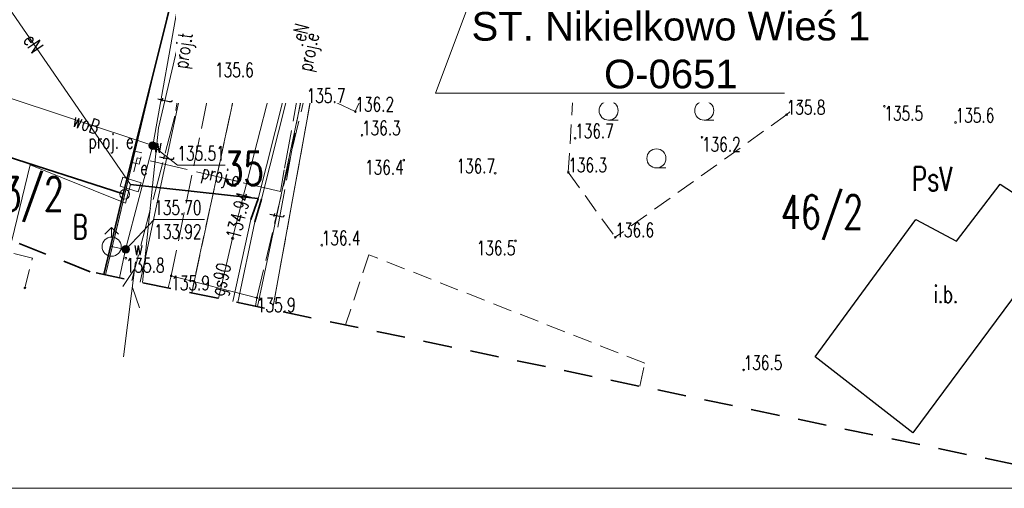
# Model space of a CAD drawing. Header units: metres. Extents: x 7471162 to 7473271, y 5962027 to 5964034.
# Tile 4 of 75: x 7471194 to 7471245, y 5963855 to 5963880. Entities that reach past the tile are written whole.
import ezdxf
from ezdxf.enums import TextEntityAlignment as Align

# ---------------------------------------------------------------- set-up
doc = ezdxf.new("R2010")
doc.units = ezdxf.units.M
doc.header["$MEASUREMENT"] = 0
for name, pattern in [('2_1', [0]), ('2_14', [1, -1]), ('2_BUBZ02', [1.75, 1.25, -0.5]), ('2_BUBZ02G', [1.75, 1.25, -0.5]), ('2_BUBZ07', [1.5, 1, -0.5]), ('2_BUIB12_02', [0]), ('2_BUIB12_03', [0]), ('2_KTCR02', [1.5, 1, -0.5]), ('2_KTJZ01', [2, 1.5, -0.5]), ('2_KTOK05_01', [7.5, 7.5]), ('2_PTTL', [1.5, 1, -0.5]), ('4', [2.5, 1.5, -1]), ('4_1', [0]), ('4_SUOP03_13', [0]), ('4_SUPB_P_01', [2.5, 2, -0.5]), ('4_SUPE_01', [0]), ('4_SUPE_P_01', [2.5, 2, -0.5]), ('4_SUPG_01', [0]), ('4_SUPK_P_01', [2.5, 2, -0.5]), ('4_SUPT_01', [0]), ('4_SUPT_P_01', [2.5, 2, -0.5]), ('4_SUPW_01', [0]), ('4_SUUS_P_13', [0.8, 0.4, -0.4]), ('GDE', [0]), ('GUK', [2, 1.5, -0.5])]:
    doc.linetypes.add(name, pattern=pattern)
doc.layers.get('0').update_dxf_attribs({"color": 250, "linetype": 'CONTINUOUS', "lineweight": 100})
doc.layers.add('1300309-opisy', color=7, linetype='CONTINUOUS')
for name, color, linetype, lineweight in [('BUBZ_L_1', 7, '2_BUBZ02', 18), ('BUBZ_L_6', 7, '2_BUBZ07', 18), ('BUIB_E_T_6', 7, 'CONTINUOUS', 18), ('BUIB_L_10', 7, '2_BUIB12_02', 25), ('Dzialki', 7, 'GDE', 18), ('Kontury', 90, 'GUK', 18), ('KTCR_L_1', 7, '2_KTCR02', 18), ('KTJZ_L_0', 7, '2_KTJZ01', 18), ('KTOK_L_4', 7, '2_KTOK05_01', 35), ('LINIE_L_1', 90, '4', 35), ('Numery_dzialek', 7, 'CONTINUOUS', 18), ('Numery_konturow', 90, 'CONTINUOUS', 13), ('PTTL_L_4', 7, '2_PTTL', 18), ('Punkty', 7, 'CONTINUOUS', 18), ('RTPW_T_0', 7, 'CONTINUOUS', 15), ('RTPW_T_1', 7, 'CONTINUOUS', 15), ('SUOE_L_1', 1, '4_SUOP03_13', 35), ('SUPE_E_T_3', 1, 'CONTINUOUS', 15), ('SUPE_L_3', 1, '4_SUPE_01', 18), ('SUPG_E_T_2', 7, 'CONTINUOUS', 15), ('SUPG_L_2', 52, '4_SUPG_01', 18), ('SUPP_E_T_2', 1, 'CONTINUOUS', 15), ('SUPP_E_T_6', 30, 'CONTINUOUS', 15), ('SUPP_L_2', 1, '4_SUPE_P_01', 18), ('SUPP_L_4', 34, '4_SUPK_P_01', 18), ('SUPP_L_6', 30, '4_SUPT_P_01', 18), ('SUPS_E_T_2', 1, 'CONTINUOUS', 18), ('SUPS_L_2', 1, '4_SUUS_P_13', 18), ('SUPT_E_T_0', 30, 'CONTINUOUS', 15), ('SUPT_L_0', 30, '4_SUPT_01', 18), ('SUPW_E_T_0', 5, 'CONTINUOUS', 15), ('SUPW_L_0', 5, '4_SUPW_01', 18), ('SUTG_T_0', 52, 'CONTINUOUS', 18), ('SUTW_T_0', 5, 'CONTINUOUS', 18), ('SUUE_E_T_2', 7, 'CONTINUOUS', 15), ('SUUE_T_3', 7, 'CONTINUOUS', 18), ('SUUW_E_T_5', 7, 'CONTINUOUS', 15), ('SUUW_T_0', 7, 'CONTINUOUS', 18), ('SUUW_T_7', 7, 'CONTINUOUS', 18)]:
    doc.layers.add(name, color=color, linetype=linetype, lineweight=lineweight)
doc.styles.add('Siecioprojekt', font='ariali.ttf', dxfattribs={"height": 2.5})
doc.styles.get("Standard").update_dxf_attribs({"font": 'Simplex.SHX', "width": 0.75})

# ---------------------------------------------------------------- blocks, each defined once
blk = doc.blocks.new('GRT')
at = {"linetype": 'Continuous'}
blk.add_circle((0, 0), 0.25, dxfattribs=at)
blk = doc.blocks.new('2_PTTL05')
at = {"linetype": 'Continuous'}
blk.add_line((0, -0.5), (0.5, -0.5), dxfattribs=at)
blk.add_circle((0, 0), 0.5, dxfattribs=at)
blk = doc.blocks.new('2_RTPW01')
at = {"linetype": 'Continuous'}
blk.add_circle((0, 0), 0.045, dxfattribs=at)
blk = doc.blocks.new('2_RTPW02')
at = {"linetype": 'Continuous'}
blk.add_circle((0, 0), 0.045, dxfattribs=at)
blk = doc.blocks.new('4_SUPS01_04')
at = {"linetype": 'Continuous'}
blk.add_circle((0, 0), 0.0625, dxfattribs=at)
blk = doc.blocks.new('4_SUPS01_05')
at = {"linetype": 'Continuous'}
blk.add_circle((0, 0), 0.0625, dxfattribs=at)
blk = doc.blocks.new('4_SUUS18_01')
at = {"linetype": 'Continuous'}
for p, q in [((0.5, 0.25), (-0.5, 0.25)), ((-0.5, 0.25), (-0.5, -0.25)), ((0.5, -0.25), (0.5, 0.25)), ((-0.5, -0.25), (0.5, -0.25))]:
    blk.add_line(p, q, dxfattribs=at)
blk = doc.blocks.new('4_SUUS25')
at = {"linetype": 'Continuous'}
for radius in [0.2, 0.175, 0.15, 0.125, 0.1, 0.075, 0.05, 0.025, 0.00715]:
    blk.add_circle((0, 0), radius, dxfattribs=at)
blk = doc.blocks.new('4_SUUS02')
at = {"linetype": 'Continuous'}
for p, q in [((0, 1), (-0.35355, 0.64645)), ((0, 1), (0.35355, 0.64645)), ((0, 0.5), (0, 1))]:
    blk.add_line(p, q, dxfattribs=at)
blk.add_circle((0, 0), 0.5, dxfattribs=at)

msp = doc.modelspace()

# ---------------------------------------------------------------- linework, layer by layer
at = {"color": 0, "linetype": 'Continuous', "lineweight": 15}
msp.add_line((7471389.055, 5963855.497), (7471178.197, 5963855.497), dxfattribs=at)
at = {"layer": 'BUBZ_L_1', "linetype": '2_BUBZ02G'}
for p, q in [((7471211.195, 5963875.212), (7471215.987, 5963885.929)), ((7471208.65, 5963876.42), (7471211.195, 5963875.212))]:
    msp.add_line(p, q, dxfattribs=at)
at = {"layer": 'BUBZ_L_1', "linetype": '2_BUBZ02'}
msp.add_line((7471210.11, 5963883.45), (7471208.65, 5963876.42), dxfattribs=at)
at = {"layer": 'BUBZ_L_1', "linetype": '2_1'}
for p, q in [((7471212.95, 5963879.136), (7471209.532, 5963880.665)), ((7471212.186, 5963877.427), (7471210.537, 5963878.164)), ((7471210.124, 5963875.72), (7471210.621, 5963876.767)), ((7471211.448, 5963875.779), (7471210.894, 5963876.026))]:
    msp.add_line(p, q, dxfattribs=at)
at = {"layer": 'BUBZ_L_6', "linetype": '2_BUBZ07'}
for p, q in [((7471211.901, 5963867.72), (7471210.68, 5963864.047)), ((7471226.332, 5963862.04), (7471211.901, 5963867.72)), ((7471226.077, 5963860.836), (7471226.332, 5963862.04))]:
    msp.add_line(p, q, dxfattribs=at)
at = {"layer": 'BUIB_L_10', "linetype": '2_BUIB12_03'}
for p, q in [((7471242.624, 5963868.423), (7471244.909, 5963871.405)), ((7471244.909, 5963871.405), (7471248.337, 5963869.2)), ((7471235.237, 5963862.379), (7471240.497, 5963869.57)), ((7471240.497, 5963869.57), (7471242.624, 5963868.423)), ((7471248.337, 5963869.2), (7471240.35, 5963858.407)), ((7471240.35, 5963858.407), (7471235.237, 5963862.379))]:
    msp.add_line(p, q, dxfattribs=at)
at = {"layer": 'Dzialki'}
for p, q in [((7471199.14, 5963870.88), (7471204.66, 5963894.05)), ((7471248.48, 5963878.66), (7471216.6, 5963888.1)), ((7471210.39, 5963884.28), (7471206.871, 5963864.841)), ((7471180.595, 5963876.835), (7471199.14, 5963870.88)), ((7471198.137, 5963866.662), (7471199.14, 5963870.88))]:
    msp.add_line(p, q, dxfattribs=at)
at = {"layer": 'Kontury'}
for p, q in [((7471199.14, 5963870.88), (7471204.66, 5963894.05)), ((7471248.48, 5963878.66), (7471216.6, 5963888.1)), ((7471210.39, 5963884.28), (7471206.871, 5963864.841)), ((7471199.14, 5963870.88), (7471180.592, 5963876.839)), ((7471198.137, 5963866.662), (7471199.14, 5963870.88))]:
    msp.add_line(p, q, dxfattribs=at)
at = {"layer": 'KTCR_L_1', "linetype": '2_KTCR02'}
for p, q in [((7471194.31, 5963867.54), (7471185.05, 5963869.89)), ((7471193.92, 5963865.98), (7471194.31, 5963867.54))]:
    msp.add_line(p, q, dxfattribs=at)
at = {"layer": 'KTJZ_L_0', "linetype": '2_KTJZ01'}
for p, q in [((7471208.65, 5963876.42), (7471210.11, 5963883.45)), ((7471204.5, 5963882.97), (7471203.86, 5963877.76)), ((7471203.86, 5963877.76), (7471201.57, 5963866.62)), ((7471206.05, 5963865.47), (7471208.65, 5963876.42)), ((7471201.406, 5963865.981), (7471201.57, 5963866.62)), ((7471206.05, 5963865.47), (7471205.974, 5963865.028))]:
    msp.add_line(p, q, dxfattribs=at)
at = {"layer": 'KTJZ_L_0', "linetype": '2_14'}
msp.add_line((7471201.57, 5963866.62), (7471206.05, 5963865.47), dxfattribs=at)
at = {"layer": 'KTOK_L_4', "linetype": '2_KTOK05_01'}
for p, q in [((7471203.724, 5963889.509), (7471199.055, 5963870.901)), ((7471180.551, 5963876.878), (7471199.055, 5963870.901)), ((7471199.055, 5963870.901), (7471198.055, 5963866.68))]:
    msp.add_line(p, q, dxfattribs=at)
at = {"layer": 'LINIE_L_1', "linetype": '4'}
for p, q in [((7471197.341, 5963866.828), (7471186.508, 5963871.162)), ((7471245.606, 5963856.763), (7471197.341, 5963866.828))]:
    msp.add_line(p, q, dxfattribs=at)
at = {"layer": 'PTTL_L_4', "linetype": '2_PTTL'}
for p, q in [((7471239.441, 5963880.26), (7471233.752, 5963875.05)), ((7471222.333, 5963872.031), (7471222.633, 5963877.006)), ((7471233.752, 5963875.05), (7471224.792, 5963868.631)), ((7471222.333, 5963872.031), (7471224.792, 5963868.631))]:
    msp.add_line(p, q, dxfattribs=at)
at = {"layer": 'SUOE_L_1', "linetype": '4_SUOP03_13'}
for p, q in [((7471199.445, 5963871.391), (7471206.101, 5963870.655)), ((7471205.734, 5963869.571), (7471206.114, 5963870.651)), ((7471206.294, 5963870.621), (7471205.944, 5963869.441))]:
    msp.add_line(p, q, dxfattribs=at)
at = {"layer": 'SUOE_L_1', "linetype": '4_1'}
for p, q in [((7471199.445, 5963871.391), (7471206.101, 5963870.655)), ((7471205.734, 5963869.571), (7471206.114, 5963870.651)), ((7471206.294, 5963870.621), (7471205.944, 5963869.441))]:
    msp.add_line(p, q, dxfattribs=at)
at = {"layer": 'SUPE_L_3', "linetype": '4_SUPE_01'}
for p, q in [((7471187.883, 5963888.184), (7471199.445, 5963871.391)), ((7471206.114, 5963870.651), (7471209.894, 5963885.589)), ((7471210.024, 5963885.429), (7471206.294, 5963870.621)), ((7471193.24, 5963868.469), (7471194.195, 5963872.421)), ((7471194.195, 5963872.421), (7471199.185, 5963870.421)), ((7471199.185, 5963870.421), (7471199.445, 5963871.391)), ((7471199.445, 5963871.391), (7471206.101, 5963870.655)), ((7471205.734, 5963869.571), (7471206.114, 5963870.651)), ((7471206.294, 5963870.621), (7471205.944, 5963869.441)), ((7471204.789, 5963865.275), (7471205.734, 5963869.571)), ((7471205.944, 5963869.441), (7471205.052, 5963865.22))]:
    msp.add_line(p, q, dxfattribs=at)
at = {"layer": 'SUPG_L_2', "linetype": '4_SUPG_01'}
for p, q in [((7471209.23, 5963885.99), (7471204.78, 5963868.58)), ((7471204.78, 5963868.58), (7471204.049, 5963865.429))]:
    msp.add_line(p, q, dxfattribs=at)
at = {"layer": 'SUPG_L_2', "linetype": '4_1'}
for p, q in [((7471204.78, 5963868.58), (7471209.23, 5963885.99)), ((7471204.049, 5963865.429), (7471204.78, 5963868.58))]:
    msp.add_line(p, q, dxfattribs=at)
at = {"layer": 'SUPP_L_2', "linetype": '4_SUPE_P_01'}
for p, q in [((7471209.789, 5963882.449), (7471208.914, 5963879.612)), ((7471209.109, 5963879.569), (7471209.789, 5963882.449)), ((7471208.914, 5963879.612), (7471208.301, 5963876.671)), ((7471208.498, 5963876.633), (7471209.109, 5963879.569)), ((7471208.301, 5963876.671), (7471207.484, 5963872.155)), ((7471207.681, 5963872.119), (7471208.498, 5963876.633)), ((7471199.789, 5963872.795), (7471199.612, 5963872.051)), ((7471199.948, 5963872.757), (7471199.789, 5963872.795)), ((7471207.278, 5963871.019), (7471199.948, 5963872.757)), ((7471207.146, 5963869.167), (7471207.681, 5963872.119)), ((7471207.484, 5963872.155), (7471207.278, 5963871.019))]:
    msp.add_line(p, q, dxfattribs=at)
at = {"layer": 'SUPP_L_4', "linetype": '4_SUPK_P_01'}
msp.add_line((7471209.054, 5963895.592), (7471202.643, 5963865.723), dxfattribs=at)
at = {"layer": 'SUPP_L_4', "linetype": '4_SUPB_P_01'}
msp.add_line((7471202.643, 5963865.723), (7471209.054, 5963895.592), dxfattribs=at)
at = {"layer": 'SUPP_L_6', "linetype": '4_SUPT_P_01'}
for p, q in [((7471204.02, 5963889.599), (7471201.763, 5963874.965)), ((7471201.763, 5963874.965), (7471199.505, 5963866.377))]:
    msp.add_line(p, q, dxfattribs=at)
at = {"layer": 'SUPS_L_2', "linetype": '4_SUUS_P_13'}
for p, q in [((7471199.676, 5963873.13), (7471199.537, 5963872.547)), ((7471200.041, 5963873.043), (7471199.676, 5963873.13)), ((7471199.902, 5963872.46), (7471200.041, 5963873.043)), ((7471199.537, 5963872.547), (7471199.902, 5963872.46))]:
    msp.add_line(p, q, dxfattribs=at)
at = {"layer": 'SUPT_L_0', "linetype": '4_SUPT_01'}
for p, q in [((7471200.905, 5963874.35), (7471204.234, 5963888.639)), ((7471208.634, 5963877.03), (7471211.204, 5963884.849)), ((7471202.716, 5963881.591), (7471202.047, 5963876.151)), ((7471206.078, 5963865.006), (7471208.634, 5963877.03)), ((7471202.047, 5963876.151), (7471199.939, 5963866.287)), ((7471200.065, 5963866.26), (7471200.905, 5963874.35)), ((7471199.042, 5963866.062), (7471199.664, 5963866.991)), ((7471199.081, 5963862.378), (7471199.707, 5963867.339)), ((7471199.909, 5963864.945), (7471199.538, 5963865.999))]:
    msp.add_line(p, q, dxfattribs=at)
at = {"layer": 'SUPW_L_0', "linetype": '4_SUPW_01'}
for p, q in [((7471204.012, 5963892.372), (7471200.605, 5963873.431)), ((7471188.498, 5963877.451), (7471200.605, 5963873.431)), ((7471200.605, 5963873.431), (7471199.185, 5963868.001)), ((7471199.185, 5963868.001), (7471198.455, 5963868.141)), ((7471198.863, 5963866.511), (7471199.185, 5963868.001))]:
    msp.add_line(p, q, dxfattribs=at)
at = {"layer": 'SUPW_L_0', "linetype": '4_1'}
for p, q in [((7471204.012, 5963892.372), (7471200.605, 5963873.431)), ((7471200.605, 5963873.431), (7471188.498, 5963877.451)), ((7471200.605, 5963873.431), (7471199.185, 5963868.001)), ((7471199.185, 5963868.001), (7471198.455, 5963868.141)), ((7471198.863, 5963866.511), (7471199.185, 5963868.001))]:
    msp.add_line(p, q, dxfattribs=at)
at = {"layer": 'SUTW_T_0', "linetype": 'Continuous'}
for p, q in [((7471200.607, 5963873.418), (7471201.894, 5963872.401)), ((7471201.894, 5963872.401), (7471204.391, 5963872.401)), ((7471199.195, 5963867.99), (7471200.68, 5963869.555)), ((7471200.68, 5963869.555), (7471203.313, 5963869.555))]:
    msp.add_line(p, q, dxfattribs=at)

# ---------------------------------------------------------------- block references
at = {"layer": 'PTTL_L_4'}
for p in [(7471224.441, 5963875.26), (7471229.441, 5963875.26), (7471226.941, 5963872.76)]:
    msp.add_blockref('2_PTTL05', p, dxfattribs=at)
at = {"layer": 'Punkty'}
msp.add_blockref('GRT', (7471199.14, 5963870.88), dxfattribs=at)
at = {"layer": 'RTPW_T_0'}
for p in [(7471203.86, 5963877.76), (7471208.65, 5963876.42), (7471211.2, 5963875.21), (7471238.86, 5963875.49), (7471233.752, 5963875.05), (7471242.583, 5963874.64), (7471211.544, 5963873.97), (7471222.69, 5963873.81), (7471229.322, 5963873.863), (7471213.73, 5963872.672), (7471218.51, 5963871.98), (7471222.333, 5963872.031), (7471219.567, 5963868.443), (7471224.792, 5963868.631), (7471209.44, 5963868.22), (7471199.197, 5963867.534), (7471201.57, 5963866.62), (7471206.05, 5963865.47), (7471231.5, 5963861.69)]:
    msp.add_blockref('2_RTPW01', p, dxfattribs=at)
at = {"layer": 'RTPW_T_1'}
msp.add_blockref('2_RTPW02', (7471193.92, 5963865.98), dxfattribs=at)
at = {"layer": 'SUTG_T_0'}
msp.add_blockref('4_SUPS01_04', (7471204.78, 5963868.58), dxfattribs=at)
at = {"layer": 'SUTW_T_0'}
for p in [(7471200.607, 5963873.418), (7471199.195, 5963867.99)]:
    msp.add_blockref('4_SUPS01_05', p, dxfattribs=at)
at = {"layer": 'SUUE_T_3', "rotation": 342.9919222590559}
msp.add_blockref('4_SUUS18_01', (7471199.445, 5963871.391), dxfattribs=at)
at = {"layer": 'SUUW_T_0'}
msp.add_blockref('4_SUUS02', (7471198.455, 5963868.141), dxfattribs=at)
at = {"layer": 'SUUW_T_7'}
for p, rotation in [((7471200.605, 5963873.431), 255.87759783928), ((7471199.185, 5963868.001), 347.9517033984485)]:
    msp.add_blockref('4_SUUS25', p, dxfattribs=dict(at, rotation=rotation))

# ---------------------------------------------------------------- texts
at = {"layer": 'BUIB_E_T_6', "width": 0.7}
msp.add_text('i.b.', height=0.9, dxfattribs=at).set_placement((7471241.449, 5963865.655), align=Align.MIDDLE_LEFT)
at = {"layer": 'Numery_dzialek', "lineweight": 30, "width": 0.7}
msp.add_text('35', height=1.75, dxfattribs=at).set_placement((7471204.306, 5963873.108), align=Align.TOP_LEFT)
at = {"layer": 'Numery_dzialek', "width": 0.7}
for s, p in [('13/2', (7471191.649, 5963871.773)), ('46/2', (7471233.446, 5963870.832))]:
    msp.add_text(s, height=1.75, dxfattribs=at).set_placement(p, align=Align.TOP_LEFT)
at = {"layer": 'Numery_konturow', "width": 0.7}
msp.add_text('PsV', height=1.25, dxfattribs=at).set_placement((7471240.309, 5963872.313), align=Align.TOP_LEFT)
msp.add_text('B', height=1.25, dxfattribs=at).set_placement((7471196.414, 5963868.55))
at = {"layer": 'RTPW_T_0', "width": 0.7}
for s, p in [('135.6', (7471203.86, 5963877.76)), ('135.7', (7471208.65, 5963876.42)), ('135.5', (7471238.86, 5963875.49)), ('136.2', (7471229.322, 5963873.863)), ('135.8', (7471199.197, 5963867.534)), ('135.9', (7471201.57, 5963866.62)), ('135.9', (7471206.05, 5963865.47))]:
    msp.add_text(s, height=0.75, dxfattribs=at).set_placement(p, align=Align.TOP_LEFT)
for s, p in [('136.2', (7471211.2, 5963875.21)), ('135.8', (7471233.752, 5963875.05)), ('135.6', (7471242.583, 5963874.64)), ('136.3', (7471211.544, 5963873.97)), ('136.7', (7471222.69, 5963873.81)), ('136.3', (7471222.333, 5963872.031)), ('136.6', (7471224.792, 5963868.631)), ('136.4', (7471209.44, 5963868.22)), ('136.5', (7471231.5, 5963861.69))]:
    msp.add_text(s, height=0.75, dxfattribs=at).set_placement(p)
for s, p in [('136.4', (7471213.73, 5963872.672)), ('136.5', (7471219.567, 5963868.443))]:
    msp.add_text(s, height=0.75, dxfattribs=at).set_placement(p, align=Align.TOP_RIGHT)
msp.add_text('136.7', height=0.75, dxfattribs=at).set_placement((7471218.51, 5963871.98), align=Align.RIGHT)
at = {"layer": 'SUPE_E_T_3', "width": 0.7}
for rotation, p in [(75.801, (7471208.317, 5963879.358)), (304.5474, (7471194.361, 5963878.775))]:
    msp.add_text('eN', height=0.75, rotation=rotation, dxfattribs=at).set_placement(p, align=Align.MIDDLE)
at = {"layer": 'SUPG_E_T_2', "width": 0.7}
msp.add_text('gs90', height=0.75, rotation=76.9317, dxfattribs=at).set_placement((7471204.273, 5963866.398), align=Align.MIDDLE)
at = {"layer": 'SUPP_E_T_2', "width": 0.7}
for rotation, p in [(78.2325, (7471208.847, 5963878.312)), (346.6581, (7471204.137, 5963871.764))]:
    msp.add_text('proj.e', height=0.75, rotation=rotation, dxfattribs=at).set_placement(p, align=Align.MIDDLE)
at = {"layer": 'SUPP_E_T_6', "width": 0.7}
msp.add_text('proj.t', height=0.75, rotation=81.2297, dxfattribs=at).set_placement((7471202.291, 5963878.389), align=Align.MIDDLE)
at = {"layer": 'SUPS_E_T_2', "width": 0.7}
msp.add_text('proj. e', height=0.75, dxfattribs=at).set_placement((7471199.605, 5963873.28), align=Align.RIGHT)
at = {"layer": 'SUPT_E_T_0', "width": 0.7}
for rotation, p in [(76.882, (7471201.245, 5963875.811)), (78.0241, (7471201.329, 5963872.793)), (77.9997, (7471207.093, 5963869.781))]:
    msp.add_text('t', height=0.75, rotation=rotation, dxfattribs=at).set_placement(p, align=Align.MIDDLE)
at = {"layer": 'SUPW_E_T_0', "width": 0.7}
msp.add_text('woB', height=0.75, rotation=341.6298, dxfattribs=at).set_placement((7471197.119, 5963874.588), align=Align.MIDDLE)
at = {"layer": 'SUTG_T_0', "width": 0.7}
msp.add_text('134.94', height=0.75, rotation=75.6622, dxfattribs=at).set_placement((7471204.78, 5963868.58), align=Align.MIDDLE_LEFT)
at = {"layer": 'SUTW_T_0', "width": 0.7}
msp.add_text('135.51', height=0.75, dxfattribs=at).set_placement((7471201.894, 5963872.651))
for s, p in [('135.70', (7471200.68, 5963870.555)), ('133.92', (7471200.68, 5963869.305))]:
    msp.add_text(s, height=0.75, dxfattribs=at).set_placement(p, align=Align.TOP_LEFT)
at = {"layer": 'SUUE_E_T_2', "width": 0.7}
msp.add_text('e', height=0.75, dxfattribs=at).set_placement((7471199.945, 5963871.891))
at = {"layer": 'SUUW_E_T_5', "width": 0.7}
for p in [(7471200.605, 5963873.431), (7471199.599, 5963868.074)]:
    msp.add_text('w', height=0.75, dxfattribs=at).set_placement(p, align=Align.MIDDLE_LEFT)

# ---------------------------------------------------------------- next in the draw order: texts
at = {"layer": '1300309-opisy', "color": 1, "ltscale": 0.3, "insert": (7471227.694, 5963880.427), "char_height": 1.5, "width": 50.25548, "attachment_point": 2, "rotation": 0.0392, "style": 'Siecioprojekt', "bg_fill": 2}
msp.add_mtext('\\A1;{\\fArial|b0|i0|c238|p34;\\C0;ST. Nikielkowo Wieś 1\\PO-0651}', dxfattribs=at)

# ---------------------------------------------------------------- next in the draw order: linework, layer by layer
at = {"color": 0, "linetype": 'Continuous', "lineweight": 15}
for p, q in [((7471215.396, 5963876.168), (7471217.631, 5963882.183)), ((7471233.636, 5963876.168), (7471215.396, 5963876.168))]:
    msp.add_line(p, q, dxfattribs=at)

doc.saveas('drawing.dxf')
